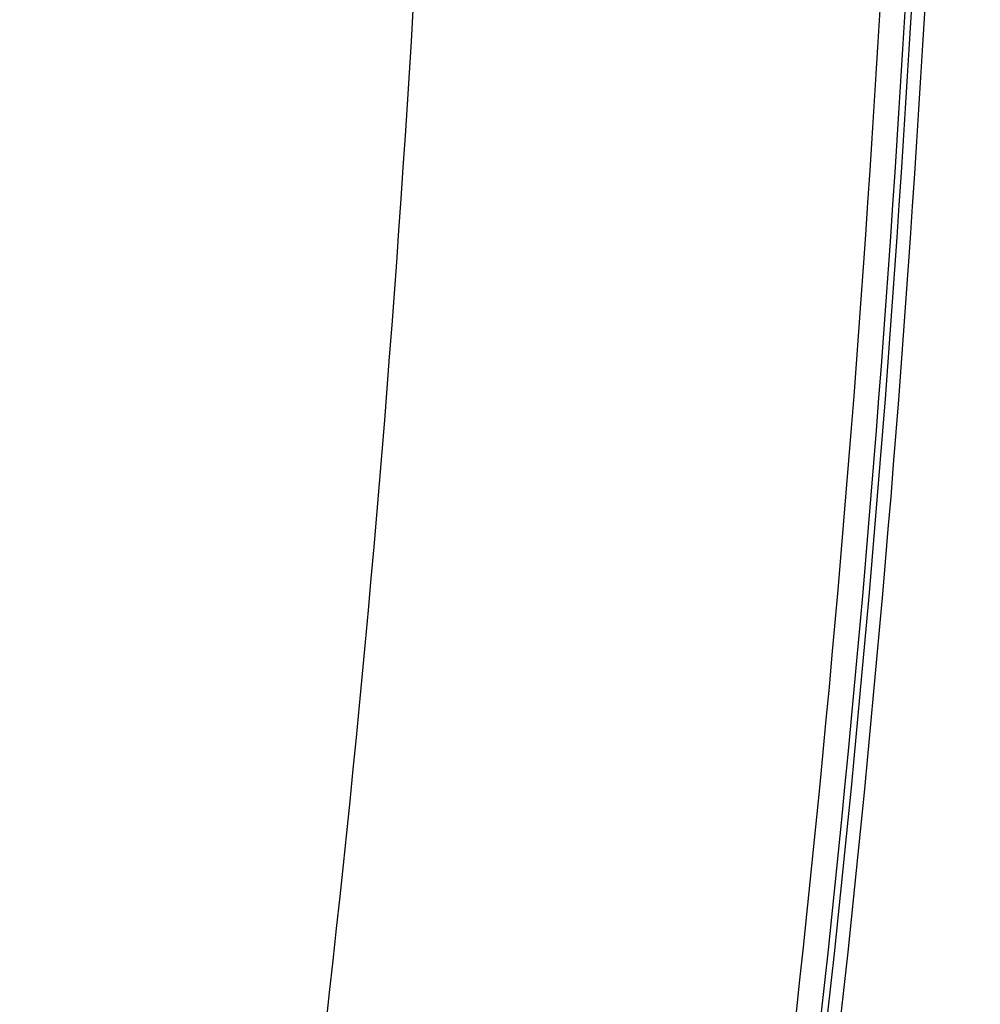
# Model space of a CAD drawing. Header units: millimetres. Extents: x -127 to 127, y -127 to 127.
# Tile 246 of 256: x 36.97 to 38.6, y -4.27 to -2.61. Entities that reach past the tile are written whole.
import ezdxf

# ---------------------------------------------------------------- set-up
doc = ezdxf.new("R2010")
doc.units = ezdxf.units.MM
doc.header["$MEASUREMENT"] = 0
doc.layers.add('Default', color=7, linetype='Continuous', true_color=0x000000)

msp = doc.modelspace()

# ---------------------------------------------------------------- linework, layer by layer
at = {"layer": 'Default', "color": 9, "true_color": 0xbfbfbf}
for points, knots in [([(38.5969, 0.0003, -454.3077), (38.5969, 38.5972, -454.3077), (0, 38.5972, -454.3077), (-38.5969, 38.5972, -454.3077), (-38.5969, 0.0003, -454.3077), (-38.5969, -38.5967, -454.3077), (0, -38.5967, -454.3077), (38.5969, -38.5967, -454.3077), (38.5969, 0.0003, -454.3077)], [0, 0, 0, 186.526568, 186.526568, 373.053137, 373.053137, 559.579705, 559.579705, 746.106273, 746.106273, 746.106273]), ([(38.5742, 0.0003, -453.6644), (38.5742, 38.5745, -453.6644), (0, 38.5745, -453.6644), (-38.5742, 38.5745, -453.6644), (-38.5742, 0.0003, -453.6644), (-38.5742, -38.5739, -453.6644), (0, -38.5739, -453.6644), (38.5742, -38.5739, -453.6644), (38.5742, 0.0003, -453.6644)], [0, 0, 0, 186.526568, 186.526568, 373.053137, 373.053137, 559.579705, 559.579705, 746.106273, 746.106273, 746.106273]), ([(38.5634, 0.0003, -459.3488), (38.5634, 38.5637, -459.3488), (0, 38.5637, -459.3488), (-38.5634, 38.5637, -459.3488), (-38.5634, 0.0003, -459.3488), (-38.5634, -38.5631, -459.3488), (0, -38.5631, -459.3488), (38.5634, -38.5631, -459.3488), (38.5634, 0.0003, -459.3488)], [0, 0, 0, 77.316702, 77.316702, 154.633405, 154.633405, 231.950107, 231.950107, 309.266809, 309.266809, 309.266809]), ([(38.521, 0.0003, -454.1713), (38.521, 38.5213, -454.1713), (0, 38.5213, -454.1713), (-38.521, 38.5213, -454.1713), (-38.521, 0.0003, -454.1713), (-38.521, -38.5207, -454.1713), (0, -38.5207, -454.1713), (38.521, -38.5207, -454.1713), (38.521, 0.0003, -454.1713)], [0, 0, 0, 186.526568, 186.526568, 373.053137, 373.053137, 559.579705, 559.579705, 746.106273, 746.106273, 746.106273]), ([(37.7326, 0.0003, -459.2563), (37.7326, 37.7329, -459.2563), (0, 37.7329, -459.2563), (-37.7326, 37.7329, -459.2563), (-37.7326, 0.0003, -459.2563), (-37.7326, -37.7323, -459.2563), (0, -37.7323, -459.2563), (37.7326, -37.7323, -459.2563), (37.7326, 0.0003, -459.2563)], [0, 0, 0, 77.316702, 77.316702, 154.633405, 154.633405, 231.950107, 231.950107, 309.266809, 309.266809, 309.266809])]:
    msp.add_rational_spline(points, [1, 0.707106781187, 1, 0.707106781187, 1, 0.707106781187, 1, 0.707106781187, 1], degree=2, knots=knots, dxfattribs=at)

doc.saveas('drawing.dxf')
